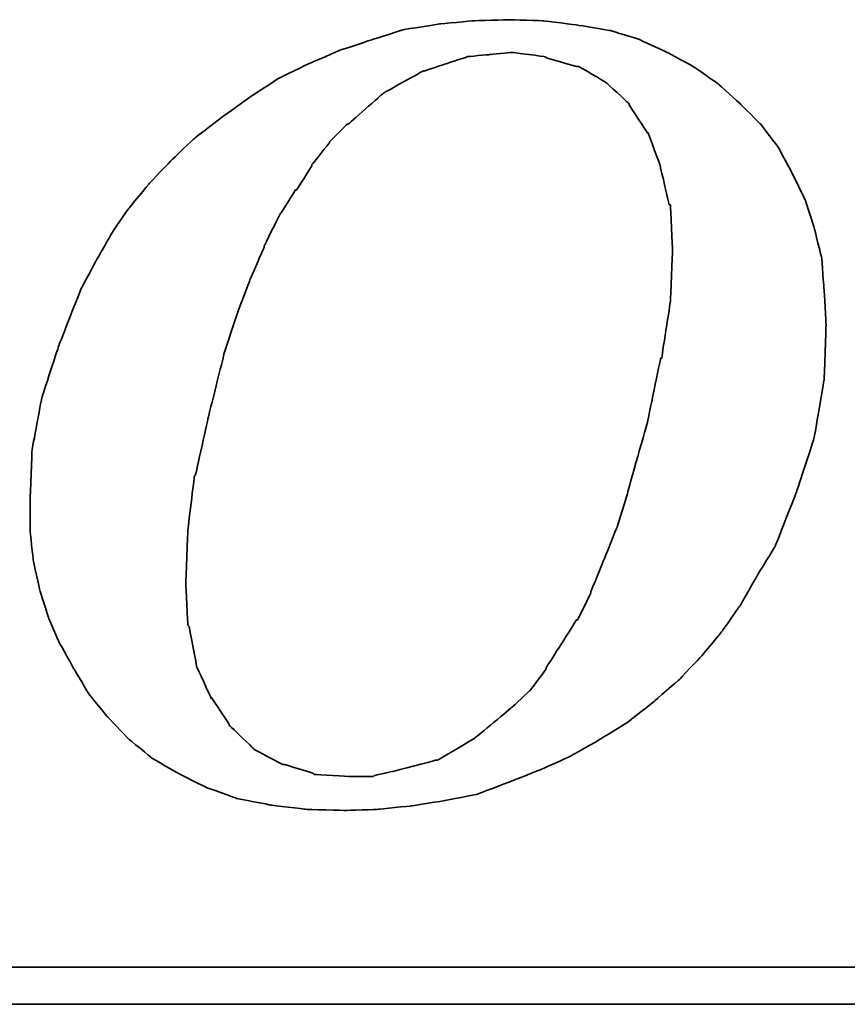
# Model space of a CAD drawing. Header units: millimetres. Extents: x 348 to 647, y 366 to 462.
# Tile 49 of 56: x 593.61 to 596.98, y 396.45 to 400.47. Entities that reach past the tile are written whole.
import ezdxf

# ---------------------------------------------------------------- set-up
doc = ezdxf.new("R2010")
doc.units = ezdxf.units.MM
doc.header["$LTSCALE"] = 0.15
doc.layers.add('DIM', color=4, linetype='CONTINUOUS')
doc.layers.add('layer 1', color=7, linetype='CONTINUOUS')

# ---------------------------------------------------------------- blocks, each defined once
blk = doc.blocks.new('TBI MOTION logo(完整正式版)')
at = {"layer": 'layer 1', "color": 22, "lineweight": 35}
for points, knots in [([(35.79625, -6.98375), (35.79625, -6.98375), (36.23125, -7.43875), (36.23125, -7.43875), (36.23125, -7.43875), (36.23125, -7.43875), (36.75625, -7.87125), (36.75625, -7.87125), (36.75625, -7.87125), (36.75625, -7.87125), (37.33125, -8.20375), (37.33125, -8.20375), (37.33125, -8.20375), (37.33125, -8.20375), (37.95625, -8.51875), (37.95625, -8.51875), (37.95625, -8.51875), (37.95625, -8.51875), (38.62625, -8.75875), (38.62625, -8.75875), (38.62625, -8.75875), (38.62625, -8.75875), (39.37125, -8.90375), (39.37125, -8.90375), (39.37125, -8.90375), (39.37125, -8.90375), (40.14125, -8.99875), (40.14125, -8.99875), (40.14125, -8.99875), (40.14125, -8.99875), (41.02625, -9.02375), (41.02625, -9.02375), (41.02625, -9.02375), (41.02625, -9.02375), (41.74625, -8.99875), (41.74625, -8.99875), (41.74625, -8.99875), (41.74625, -8.99875), (42.46625, -8.92375), (42.46625, -8.92375), (42.46625, -8.92375), (42.46625, -8.92375), (43.21125, -8.80625), (43.21125, -8.80625), (43.21125, -8.80625), (43.21125, -8.80625), (43.93125, -8.66375), (43.93125, -8.66375), (43.93125, -8.66375), (43.93125, -8.66375), (44.62625, -8.39875), (44.62625, -8.39875), (44.62625, -8.39875), (44.62625, -8.39875), (45.29625, -8.13375), (45.29625, -8.13375), (45.29625, -8.13375), (45.29625, -8.13375), (45.94625, -7.84375), (45.94625, -7.84375), (45.94625, -7.84375), (45.94625, -7.84375), (46.61625, -7.46375), (46.61625, -7.46375), (46.61625, -7.46375), (46.61625, -7.46375), (47.24125, -7.07875), (47.24125, -7.07875), (47.24125, -7.07875), (47.24125, -7.07875), (47.81625, -6.62375), (47.81625, -6.62375), (47.81625, -6.62375), (47.81625, -6.62375), (48.36875, -6.14375), (48.36875, -6.14375), (48.36875, -6.14375), (48.36875, -6.14375), (48.84625, -5.64125), (48.84625, -5.64125), (48.84625, -5.64125), (48.84625, -5.64125), (49.32625, -5.06375), (49.32625, -5.06375), (49.32625, -5.06375), (49.32625, -5.06375), (49.71125, -4.51374), (49.71125, -4.51374), (49.71125, -4.51374), (49.71125, -4.51374), (50.09625, -3.83874), (50.09625, -3.83874), (50.09625, -3.83874), (50.09625, -3.83874), (50.48125, -3.21374), (50.48125, -3.21374), (50.48125, -3.21374), (50.48125, -3.21374), (50.96125, -1.99125), (50.96125, -1.99125), (50.96125, -1.99125), (50.96125, -1.99125), (51.34375, -0.81875), (51.34375, -0.81875), (51.34375, -0.81875), (51.34375, -0.81875), (51.56125, 0.45624), (51.56125, 0.45624), (51.56125, 0.45624), (51.56125, 0.45624), (51.60625, 1.67624), (51.60625, 1.67624), (51.60625, 1.67624), (51.60625, 1.67624), (51.56125, 2.44625), (51.56125, 2.44625), (51.56125, 2.44625), (51.56125, 2.44625), (51.51125, 3.14125), (51.51125, 3.14125), (51.51125, 3.14125), (51.51125, 3.14125), (51.34375, 3.81125), (51.34375, 3.81125), (51.34375, 3.81125), (51.34375, 3.81125), (51.15125, 4.41125), (51.15125, 4.41125), (51.15125, 4.41125), (51.15125, 4.41125), (50.86125, 5.01125), (50.86125, 5.01125), (50.86125, 5.01125), (50.86125, 5.01125), (50.55125, 5.58875), (50.55125, 5.58875), (50.55125, 5.58875), (50.55125, 5.58875), (50.16625, 6.09125), (50.16625, 6.09125), (50.16625, 6.09125), (50.16625, 6.09125), (49.71125, 6.54875), (49.71125, 6.54875), (49.71125, 6.54875), (49.71125, 6.54875), (49.23125, 6.98125), (49.23125, 6.98125), (49.23125, 6.98125), (49.23125, 6.98125), (48.67875, 7.36625), (48.67875, 7.36625), (48.67875, 7.36625), (48.67875, 7.36625), (48.10375, 7.67625), (48.10375, 7.67625), (48.10375, 7.67625), (48.10375, 7.67625), (47.48125, 7.96375), (47.48125, 7.96375), (47.48125, 7.96375), (47.48125, 7.96375), (46.85625, 8.15625), (46.85625, 8.15625), (46.85625, 8.15625), (46.85625, 8.15625), (46.13625, 8.27624), (46.13625, 8.27624), (46.13625, 8.27624), (46.13625, 8.27624), (45.39125, 8.37125), (45.39125, 8.37125), (45.39125, 8.37125), (45.39125, 8.37125), (44.62625, 8.39624), (44.62625, 8.39624), (44.62625, 8.39624), (44.62625, 8.39624), (43.83625, 8.37125), (43.83625, 8.37125), (43.83625, 8.37125), (43.83625, 8.37125), (43.09125, 8.30125), (43.09125, 8.30125), (43.09125, 8.30125), (43.09125, 8.30125), (42.32125, 8.18125), (42.32125, 8.18125), (42.32125, 8.18125), (42.32125, 8.18125), (41.62875, 7.96375), (41.62875, 7.96375), (41.62875, 7.96375), (41.62875, 7.96375), (40.90625, 7.72625), (40.90625, 7.72625), (40.90625, 7.72625), (40.90625, 7.72625), (40.23624, 7.43625), (40.23624, 7.43625), (40.23624, 7.43625), (40.23624, 7.43625), (39.54124, 7.10125), (39.54124, 7.10125), (39.54124, 7.10125), (39.54124, 7.10125), (38.91625, 6.69125), (38.91625, 6.69125), (38.91625, 6.69125), (38.91625, 6.69125), (38.31625, 6.26125), (38.31625, 6.26125), (38.31625, 6.26125), (38.31625, 6.26125), (37.69125, 5.78125), (37.69125, 5.78125), (37.69125, 5.78125), (37.69125, 5.78125), (37.18625, 5.30125), (37.18625, 5.30125), (37.18625, 5.30125), (37.18625, 5.30125), (36.70625, 4.79624), (36.70625, 4.79624), (36.70625, 4.79624), (36.70625, 4.79624), (36.23125, 4.22125), (36.23125, 4.22125), (36.23125, 4.22125), (36.23125, 4.22125), (35.87124, 3.69375), (35.87124, 3.69375), (35.87124, 3.69375), (35.87124, 3.69375), (35.53125, 3.09125), (35.53125, 3.09125), (35.53125, 3.09125), (35.53125, 3.09125), (35.19875, 2.47125), (35.19875, 2.47125), (35.19875, 2.47125), (35.19875, 2.47125), (34.71625, 1.24625), (34.71625, 1.24625), (34.71625, 1.24625), (34.71625, 1.24625), (34.33125, 0.06874), (34.33125, 0.06874), (34.33125, 0.06874), (34.33125, 0.06874), (34.11625, -1.07875), (34.11625, -1.07875), (34.11625, -1.07875), (34.11625, -1.07875), (34.07125, -2.15875), (34.07125, -2.15875), (34.07125, -2.15875), (34.07125, -2.15875), (34.07125, -2.85375), (34.07125, -2.85375), (34.07125, -2.85375), (34.07125, -2.85375), (34.14125, -3.50375), (34.14125, -3.50375), (34.14125, -3.50375), (34.14125, -3.50375), (34.28625, -4.17375), (34.28625, -4.17375), (34.28625, -4.17375), (34.28625, -4.17375), (34.47625, -4.77624), (34.47625, -4.77624), (34.47625, -4.77624), (34.47625, -4.77624), (34.71625, -5.32625), (34.71625, -5.32625), (34.71625, -5.32625), (34.71625, -5.32625), (35.05375, -5.92875), (35.05375, -5.92875), (35.05375, -5.92875), (35.05375, -5.92875), (35.36375, -6.45375), (35.36375, -6.45375), (35.36375, -6.45375), (35.36375, -6.45375), (35.79625, -6.98375), (35.79625, -6.98375)], [0, 0, 0, 0, 0.01388889, 0.01388889, 0.01388889, 0.0138889, 0.02777778, 0.02777778, 0.02777778, 0.02777779, 0.04166667, 0.04166667, 0.04166667, 0.04166668, 0.05555556, 0.05555556, 0.05555556, 0.05555557, 0.06944444, 0.06944444, 0.06944444, 0.06944445, 0.08333333, 0.08333333, 0.08333333, 0.08333334, 0.09722222, 0.09722222, 0.09722222, 0.09722223, 0.11111111, 0.11111111, 0.11111111, 0.11111112, 0.125, 0.125, 0.125, 0.12500001, 0.13888889, 0.13888889, 0.13888889, 0.1388889, 0.15277778, 0.15277778, 0.15277778, 0.15277779, 0.16666667, 0.16666667, 0.16666667, 0.16666668, 0.18055556, 0.18055556, 0.18055556, 0.18055557, 0.19444444, 0.19444444, 0.19444444, 0.19444445, 0.20833333, 0.20833333, 0.20833333, 0.20833334, 0.22222222, 0.22222222, 0.22222222, 0.22222223, 0.23611111, 0.23611111, 0.23611111, 0.23611112, 0.25, 0.25, 0.25, 0.25000001, 0.26388889, 0.26388889, 0.26388889, 0.2638889, 0.27777778, 0.27777778, 0.27777778, 0.27777779, 0.29166667, 0.29166667, 0.29166667, 0.29166668, 0.30555556, 0.30555556, 0.30555556, 0.30555557, 0.31944444, 0.31944444, 0.31944444, 0.31944445, 0.33333333, 0.33333333, 0.33333333, 0.33333334, 0.34722222, 0.34722222, 0.34722222, 0.34722223, 0.36111111, 0.36111111, 0.36111111, 0.36111112, 0.375, 0.375, 0.375, 0.37500001, 0.38888889, 0.38888889, 0.38888889, 0.3888889, 0.40277778, 0.40277778, 0.40277778, 0.40277779, 0.41666667, 0.41666667, 0.41666667, 0.41666668, 0.43055556, 0.43055556, 0.43055556, 0.43055557, 0.44444444, 0.44444444, 0.44444444, 0.44444445, 0.45833333, 0.45833333, 0.45833333, 0.45833334, 0.47222222, 0.47222222, 0.47222222, 0.47222223, 0.48611111, 0.48611111, 0.48611111, 0.48611112, 0.5, 0.5, 0.5, 0.50000001, 0.51388889, 0.51388889, 0.51388889, 0.5138889, 0.52777778, 0.52777778, 0.52777778, 0.52777779, 0.54166667, 0.54166667, 0.54166667, 0.54166668, 0.55555556, 0.55555556, 0.55555556, 0.55555557, 0.56944444, 0.56944444, 0.56944444, 0.56944445, 0.58333333, 0.58333333, 0.58333333, 0.58333334, 0.59722222, 0.59722222, 0.59722222, 0.59722223, 0.61111111, 0.61111111, 0.61111111, 0.61111112, 0.625, 0.625, 0.625, 0.62500001, 0.63888889, 0.63888889, 0.63888889, 0.6388889, 0.65277778, 0.65277778, 0.65277778, 0.65277779, 0.66666667, 0.66666667, 0.66666667, 0.66666668, 0.68055556, 0.68055556, 0.68055556, 0.68055557, 0.69444444, 0.69444444, 0.69444444, 0.69444445, 0.70833333, 0.70833333, 0.70833333, 0.70833334, 0.72222222, 0.72222222, 0.72222222, 0.72222223, 0.73611111, 0.73611111, 0.73611111, 0.73611112, 0.75, 0.75, 0.75, 0.75000001, 0.76388889, 0.76388889, 0.76388889, 0.7638889, 0.77777778, 0.77777778, 0.77777778, 0.77777779, 0.79166667, 0.79166667, 0.79166667, 0.79166668, 0.80555556, 0.80555556, 0.80555556, 0.80555557, 0.81944444, 0.81944444, 0.81944444, 0.81944445, 0.83333333, 0.83333333, 0.83333333, 0.83333334, 0.84722222, 0.84722222, 0.84722222, 0.84722223, 0.86111111, 0.86111111, 0.86111111, 0.86111112, 0.875, 0.875, 0.875, 0.87500001, 0.88888889, 0.88888889, 0.88888889, 0.8888889, 0.90277778, 0.90277778, 0.90277778, 0.90277779, 0.91666667, 0.91666667, 0.91666667, 0.91666668, 0.93055556, 0.93055556, 0.93055556, 0.93055557, 0.94444444, 0.94444444, 0.94444444, 0.94444445, 0.95833333, 0.95833333, 0.95833333, 0.95833334, 0.97222222, 0.97222222, 0.97222222, 0.97222223, 0.98611111, 0.98611111, 0.98611111, 0.98611112, 1, 1, 1, 1]), ([(38.33875, 1.03124), (38.33875, 1.03124), (38.62625, 1.89625), (38.62625, 1.89625), (38.62625, 1.89625), (38.62625, 1.89625), (38.91625, 2.66375), (38.91625, 2.66375), (38.91625, 2.66375), (38.91625, 2.66375), (39.22625, 3.38125), (39.22625, 3.38125), (39.22625, 3.38125), (39.22625, 3.38125), (39.22625, 3.40624), (39.22625, 3.40624), (39.22625, 3.40624), (39.22625, 3.40624), (39.56124, 4.07624), (39.56124, 4.07624), (39.56124, 4.07624), (39.56124, 4.07624), (39.92125, 4.65125), (39.92125, 4.65125), (39.92125, 4.65125), (39.92125, 4.65125), (39.94625, 4.65125), (39.94625, 4.65125), (39.94625, 4.65125), (39.94625, 4.65125), (40.28125, 5.17875), (40.28125, 5.17875), (40.28125, 5.17875), (40.28125, 5.17875), (40.28125, 5.20375), (40.28125, 5.20375), (40.28125, 5.20375), (40.28125, 5.20375), (40.66875, 5.68625), (40.66875, 5.68625), (40.66875, 5.68625), (40.66875, 5.68625), (40.66875, 5.70625), (40.66875, 5.70625), (40.66875, 5.70625), (40.66875, 5.70625), (41.05124, 6.09125), (41.05124, 6.09125), (41.05124, 6.09125), (41.05124, 6.09125), (41.07625, 6.09125), (41.07625, 6.09125), (41.07625, 6.09125), (41.07625, 6.09125), (41.84125, 6.76625), (41.84125, 6.76625), (41.84125, 6.76625), (41.84125, 6.76625), (41.86625, 6.78625), (41.86625, 6.78625), (41.86625, 6.78625), (41.86625, 6.78625), (42.73125, 7.26624), (42.73125, 7.26624), (42.73125, 7.26624), (42.73125, 7.26624), (42.75625, 7.26624), (42.75625, 7.26624), (42.75625, 7.26624), (42.75625, 7.26624), (43.18625, 7.41125), (43.18625, 7.41125), (43.18625, 7.41125), (43.18625, 7.41125), (43.64125, 7.55625), (43.64125, 7.55625), (43.64125, 7.55625), (43.64125, 7.55625), (43.66625, 7.55625), (43.66625, 7.55625), (43.66625, 7.55625), (43.66625, 7.55625), (43.69125, 7.58124), (43.69125, 7.58124), (43.69125, 7.58124), (43.69125, 7.58124), (44.19125, 7.62625), (44.19125, 7.62625), (44.19125, 7.62625), (44.19125, 7.62625), (44.67125, 7.67625), (44.67125, 7.67625), (44.67125, 7.67625), (44.67125, 7.67625), (44.69625, 7.67625), (44.69625, 7.67625), (44.69625, 7.67625), (44.69625, 7.67625), (45.41875, 7.58124), (45.41875, 7.58124), (45.41875, 7.58124), (45.41875, 7.58124), (45.44125, 7.55625), (45.44125, 7.55625), (45.44125, 7.55625), (45.44125, 7.55625), (46.11125, 7.36625), (46.11125, 7.36625), (46.11125, 7.36625), (46.11125, 7.36625), (46.13625, 7.36625), (46.13625, 7.36625), (46.13625, 7.36625), (46.13625, 7.36625), (46.15875, 7.36625), (46.15875, 7.36625), (46.15875, 7.36625), (46.15875, 7.36625), (46.73625, 7.02624), (46.73625, 7.02624), (46.73625, 7.02624), (46.73625, 7.02624), (46.76125, 7.00624), (46.76125, 7.00624), (46.76125, 7.00624), (46.76125, 7.00624), (47.24125, 6.57124), (47.24125, 6.57124), (47.24125, 6.57124), (47.24125, 6.57124), (47.26625, 6.54875), (47.26625, 6.54875), (47.26625, 6.54875), (47.26625, 6.54875), (47.26625, 6.52375), (47.26625, 6.52375), (47.26625, 6.52375), (47.26625, 6.52375), (47.67375, 5.89875), (47.67375, 5.89875), (47.67375, 5.89875), (47.67375, 5.89875), (47.69625, 5.89875), (47.69625, 5.89875), (47.69625, 5.89875), (47.69625, 5.89875), (47.69625, 5.87625), (47.69625, 5.87625), (47.69625, 5.87625), (47.69625, 5.87625), (47.96125, 5.15625), (47.96125, 5.15625), (47.96125, 5.15625), (47.96125, 5.15625), (47.96125, 5.13125), (47.96125, 5.13125), (47.96125, 5.13125), (47.96125, 5.13125), (48.15125, 4.31875), (48.15125, 4.31875), (48.15125, 4.31875), (48.15125, 4.31875), (48.17625, 4.31875), (48.17625, 4.31875), (48.17625, 4.31875), (48.17625, 4.31875), (48.17625, 4.29125), (48.17625, 4.29125), (48.17625, 4.29125), (48.17625, 4.29125), (48.22625, 3.33125), (48.22625, 3.33125), (48.22625, 3.33125), (48.22625, 3.33125), (48.22625, 3.30875), (48.22625, 3.30875), (48.22625, 3.30875), (48.22625, 3.30875), (48.17625, 2.20624), (48.17625, 2.20624), (48.17625, 2.20624), (48.17625, 2.20624), (48.17625, 2.18124), (48.17625, 2.18124), (48.17625, 2.18124), (48.17625, 2.18124), (47.98375, 0.93624), (47.98375, 0.93624), (47.98375, 0.93624), (47.98375, 0.93624), (47.96125, 0.93624), (47.96125, 0.93624), (47.96125, 0.93624), (47.96125, 0.93624), (47.67375, -0.45874), (47.67375, -0.45874), (47.67375, -0.45874), (47.67375, -0.45874), (47.24125, -1.99125), (47.24125, -1.99125), (47.24125, -1.99125), (47.24125, -1.99125), (47.24125, -2.01874), (47.24125, -2.01874), (47.24125, -2.01874), (47.24125, -2.01874), (47.00125, -2.78375), (47.00125, -2.78375), (47.00125, -2.78375), (47.00125, -2.78375), (46.71125, -3.50375), (46.71125, -3.50375), (46.71125, -3.50375), (46.71125, -3.50375), (46.42625, -4.19875), (46.42625, -4.19875), (46.42625, -4.19875), (46.42625, -4.19875), (46.42625, -4.22375), (46.42625, -4.22375), (46.42625, -4.22375), (46.42625, -4.22375), (46.13625, -4.82374), (46.13625, -4.82374), (46.13625, -4.82374), (46.13625, -4.82374), (46.11125, -4.82374), (46.11125, -4.82374), (46.11125, -4.82374), (46.11125, -4.82374), (45.77625, -5.35125), (45.77625, -5.35125), (45.77625, -5.35125), (45.77625, -5.35125), (45.44125, -5.87875), (45.44125, -5.87875), (45.44125, -5.87875), (45.44125, -5.87875), (45.44125, -5.90375), (45.44125, -5.90375), (45.44125, -5.90375), (45.44125, -5.90375), (45.10625, -6.35875), (45.10625, -6.35875), (45.10625, -6.35875), (45.10625, -6.35875), (45.08125, -6.38375), (45.08125, -6.38375), (45.08125, -6.38375), (45.08125, -6.38375), (44.69625, -6.74375), (44.69625, -6.74375), (44.69625, -6.74375), (44.69625, -6.74375), (43.88375, -7.41625), (43.88375, -7.41625), (43.88375, -7.41625), (43.88375, -7.41625), (43.85625, -7.43875), (43.85625, -7.43875), (43.85625, -7.43875), (43.85625, -7.43875), (43.04125, -7.91875), (43.04125, -7.91875), (43.04125, -7.91875), (43.04125, -7.91875), (43.01625, -7.91875), (43.01625, -7.91875), (43.01625, -7.91875), (43.01625, -7.91875), (42.99625, -7.91875), (42.99625, -7.91875), (42.99625, -7.91875), (42.99625, -7.91875), (42.08125, -8.15875), (42.08125, -8.15875), (42.08125, -8.15875), (42.08125, -8.15875), (41.65125, -8.25625), (41.65125, -8.25625), (41.65125, -8.25625), (41.65125, -8.25625), (41.62875, -8.27875), (41.62875, -8.27875), (41.62875, -8.27875), (41.62875, -8.27875), (41.60125, -8.27875), (41.60125, -8.27875), (41.60125, -8.27875), (41.60125, -8.27875), (41.12125, -8.27875), (41.12125, -8.27875), (41.12125, -8.27875), (41.12125, -8.27875), (40.35624, -8.23125), (40.35624, -8.23125), (40.35624, -8.23125), (40.35624, -8.23125), (40.33125, -8.23125), (40.33125, -8.23125), (40.33125, -8.23125), (40.33125, -8.23125), (40.30625, -8.20375), (40.30625, -8.20375), (40.30625, -8.20375), (40.30625, -8.20375), (39.68375, -8.01375), (39.68375, -8.01375), (39.68375, -8.01375), (39.68375, -8.01375), (39.66124, -8.01375), (39.66124, -8.01375), (39.66124, -8.01375), (39.66124, -8.01375), (39.63625, -8.01375), (39.63625, -8.01375), (39.63625, -8.01375), (39.63625, -8.01375), (39.01125, -7.67875), (39.01125, -7.67875), (39.01125, -7.67875), (39.01125, -7.67875), (38.98875, -7.65375), (38.98875, -7.65375), (38.98875, -7.65375), (38.98875, -7.65375), (38.48625, -7.17375), (38.48625, -7.17375), (38.48625, -7.17375), (38.48625, -7.17375), (38.45875, -7.14875), (38.45875, -7.14875), (38.45875, -7.14875), (38.45875, -7.14875), (38.45875, -7.12875), (38.45875, -7.12875), (38.45875, -7.12875), (38.45875, -7.12875), (38.07625, -6.54875), (38.07625, -6.54875), (38.07625, -6.54875), (38.07625, -6.54875), (38.05125, -6.54875), (38.05125, -6.54875), (38.05125, -6.54875), (38.05125, -6.54875), (38.05125, -6.52875), (38.05125, -6.52875), (38.05125, -6.52875), (38.05125, -6.52875), (37.74125, -5.85375), (37.74125, -5.85375), (37.74125, -5.85375), (37.74125, -5.85375), (37.74125, -5.82875), (37.74125, -5.82875), (37.74125, -5.82875), (37.74125, -5.82875), (37.57375, -4.96875), (37.57375, -4.96875), (37.57375, -4.96875), (37.57375, -4.96875), (37.54625, -4.94375), (37.54625, -4.94375), (37.54625, -4.94375), (37.54625, -4.94375), (37.50125, -4.03375), (37.50125, -4.03375), (37.50125, -4.03375), (37.50125, -4.03375), (37.50125, -4.00875), (37.50125, -4.00875), (37.50125, -4.00875), (37.50125, -4.00875), (37.54625, -2.85375), (37.54625, -2.85375), (37.54625, -2.85375), (37.54625, -2.85375), (37.69125, -1.65875), (37.69125, -1.65875), (37.69125, -1.65875), (37.69125, -1.65875), (37.71624, -1.63375), (37.71624, -1.63375), (37.71624, -1.63375), (37.71624, -1.63375), (38.00375, -0.33875), (38.00375, -0.33875), (38.00375, -0.33875), (38.00375, -0.33875), (38.33875, 1.00624), (38.33875, 1.00624), (38.33875, 1.00624), (38.33875, 1.00624), (38.33875, 1.03124), (38.33875, 1.03124)], [0, 0, 0, 0, 0.01010101, 0.01010101, 0.01010101, 0.01010102, 0.02020202, 0.02020202, 0.02020202, 0.02020203, 0.03030303, 0.03030303, 0.03030303, 0.03030304, 0.04040404, 0.04040404, 0.04040404, 0.04040405, 0.05050505, 0.05050505, 0.05050505, 0.05050506, 0.06060606, 0.06060606, 0.06060606, 0.06060607, 0.07070707, 0.07070707, 0.07070707, 0.07070708, 0.08080808, 0.08080808, 0.08080808, 0.08080809, 0.09090909, 0.09090909, 0.09090909, 0.0909091, 0.1010101, 0.1010101, 0.1010101, 0.10101011, 0.11111111, 0.11111111, 0.11111111, 0.11111112, 0.12121212, 0.12121212, 0.12121212, 0.12121213, 0.13131313, 0.13131313, 0.13131313, 0.13131314, 0.14141414, 0.14141414, 0.14141414, 0.14141415, 0.15151515, 0.15151515, 0.15151515, 0.15151516, 0.16161616, 0.16161616, 0.16161616, 0.16161617, 0.17171717, 0.17171717, 0.17171717, 0.17171718, 0.18181818, 0.18181818, 0.18181818, 0.18181819, 0.19191919, 0.19191919, 0.19191919, 0.1919192, 0.2020202, 0.2020202, 0.2020202, 0.20202021, 0.21212121, 0.21212121, 0.21212121, 0.21212122, 0.22222222, 0.22222222, 0.22222222, 0.22222223, 0.23232323, 0.23232323, 0.23232323, 0.23232324, 0.24242424, 0.24242424, 0.24242424, 0.24242425, 0.25252525, 0.25252525, 0.25252525, 0.25252526, 0.26262626, 0.26262626, 0.26262626, 0.26262627, 0.27272727, 0.27272727, 0.27272727, 0.27272728, 0.28282828, 0.28282828, 0.28282828, 0.28282829, 0.29292929, 0.29292929, 0.29292929, 0.2929293, 0.3030303, 0.3030303, 0.3030303, 0.30303031, 0.31313131, 0.31313131, 0.31313131, 0.31313132, 0.32323232, 0.32323232, 0.32323232, 0.32323233, 0.33333333, 0.33333333, 0.33333333, 0.33333334, 0.34343434, 0.34343434, 0.34343434, 0.34343435, 0.35353535, 0.35353535, 0.35353535, 0.35353536, 0.36363636, 0.36363636, 0.36363636, 0.36363637, 0.37373737, 0.37373737, 0.37373737, 0.37373738, 0.38383838, 0.38383838, 0.38383838, 0.38383839, 0.39393939, 0.39393939, 0.39393939, 0.3939394, 0.4040404, 0.4040404, 0.4040404, 0.40404041, 0.41414141, 0.41414141, 0.41414141, 0.41414142, 0.42424242, 0.42424242, 0.42424242, 0.42424243, 0.43434343, 0.43434343, 0.43434343, 0.43434344, 0.44444444, 0.44444444, 0.44444444, 0.44444445, 0.45454545, 0.45454545, 0.45454545, 0.45454546, 0.46464646, 0.46464646, 0.46464646, 0.46464647, 0.47474747, 0.47474747, 0.47474747, 0.47474748, 0.48484848, 0.48484848, 0.48484848, 0.48484849, 0.49494949, 0.49494949, 0.49494949, 0.4949495, 0.50505051, 0.50505051, 0.50505051, 0.50505052, 0.51515152, 0.51515152, 0.51515152, 0.51515153, 0.52525253, 0.52525253, 0.52525253, 0.52525254, 0.53535354, 0.53535354, 0.53535354, 0.53535355, 0.54545455, 0.54545455, 0.54545455, 0.54545456, 0.55555556, 0.55555556, 0.55555556, 0.55555557, 0.56565657, 0.56565657, 0.56565657, 0.56565658, 0.57575758, 0.57575758, 0.57575758, 0.57575759, 0.58585859, 0.58585859, 0.58585859, 0.5858586, 0.5959596, 0.5959596, 0.5959596, 0.59595961, 0.60606061, 0.60606061, 0.60606061, 0.60606062, 0.61616162, 0.61616162, 0.61616162, 0.61616163, 0.62626263, 0.62626263, 0.62626263, 0.62626264, 0.63636364, 0.63636364, 0.63636364, 0.63636365, 0.64646465, 0.64646465, 0.64646465, 0.64646466, 0.65656566, 0.65656566, 0.65656566, 0.65656567, 0.66666667, 0.66666667, 0.66666667, 0.66666668, 0.67676768, 0.67676768, 0.67676768, 0.67676769, 0.68686869, 0.68686869, 0.68686869, 0.6868687, 0.6969697, 0.6969697, 0.6969697, 0.69696971, 0.70707071, 0.70707071, 0.70707071, 0.70707072, 0.71717172, 0.71717172, 0.71717172, 0.71717173, 0.72727273, 0.72727273, 0.72727273, 0.72727274, 0.73737374, 0.73737374, 0.73737374, 0.73737375, 0.74747475, 0.74747475, 0.74747475, 0.74747476, 0.75757576, 0.75757576, 0.75757576, 0.75757577, 0.76767677, 0.76767677, 0.76767677, 0.76767678, 0.77777778, 0.77777778, 0.77777778, 0.77777779, 0.78787879, 0.78787879, 0.78787879, 0.7878788, 0.7979798, 0.7979798, 0.7979798, 0.79797981, 0.80808081, 0.80808081, 0.80808081, 0.80808082, 0.81818182, 0.81818182, 0.81818182, 0.81818183, 0.82828283, 0.82828283, 0.82828283, 0.82828284, 0.83838384, 0.83838384, 0.83838384, 0.83838385, 0.84848485, 0.84848485, 0.84848485, 0.84848486, 0.85858586, 0.85858586, 0.85858586, 0.85858587, 0.86868687, 0.86868687, 0.86868687, 0.86868688, 0.87878788, 0.87878788, 0.87878788, 0.87878789, 0.88888889, 0.88888889, 0.88888889, 0.8888889, 0.8989899, 0.8989899, 0.8989899, 0.89898991, 0.90909091, 0.90909091, 0.90909091, 0.90909092, 0.91919192, 0.91919192, 0.91919192, 0.91919193, 0.92929293, 0.92929293, 0.92929293, 0.92929294, 0.93939394, 0.93939394, 0.93939394, 0.93939395, 0.94949495, 0.94949495, 0.94949495, 0.94949496, 0.95959596, 0.95959596, 0.95959596, 0.95959597, 0.96969697, 0.96969697, 0.96969697, 0.96969698, 0.97979798, 0.97979798, 0.97979798, 0.97979799, 0.98989899, 0.98989899, 0.98989899, 0.989899, 1, 1, 1, 1]), ([(75.90875, -9.47875), (75.90875, -9.47875), (75.90875, -12.28625), (75.90875, -12.28625), (75.90875, -12.28625), (75.90875, -12.28625), (75.90875, -12.47875), (75.90875, -12.47875), (75.90875, -12.47875), (75.90875, -12.47875), (75.71625, -12.47875), (75.71625, -12.47875), (75.71625, -12.47875), (75.71625, -12.47875), (-88.32875, -12.47875), (-88.32875, -12.47875), (-88.32875, -12.47875), (-88.32875, -12.47875), (-88.32875, -13.29375), (-88.32875, -13.29375), (-88.32875, -13.29375), (-88.32875, -13.29375), (82.89125, -13.29375), (82.89125, -13.29375), (82.89125, -13.29375), (82.89125, -13.29375), (75.90875, -9.47875), (75.90875, -9.47875)], [0, 0, 0, 0, 0.14285714, 0.14285714, 0.14285714, 0.14285715, 0.28571429, 0.28571429, 0.28571429, 0.2857143, 0.42857143, 0.42857143, 0.42857143, 0.42857144, 0.57142857, 0.57142857, 0.57142857, 0.57142858, 0.71428571, 0.71428571, 0.71428571, 0.71428572, 0.85714286, 0.85714286, 0.85714286, 0.85714287, 1, 1, 1, 1])]:
    blk.add_open_spline(points, degree=3, knots=knots, dxfattribs=at)

msp = doc.modelspace()

# ---------------------------------------------------------------- block references
at = {"layer": 'DIM', "color": 7, "xscale": 0.1852549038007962, "yscale": 0.1852549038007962, "zscale": 0.1852549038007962}
msp.add_blockref('TBI MOTION logo(完整正式版)', (587.3365, 398.914), dxfattribs=at)

doc.saveas('drawing.dxf')
